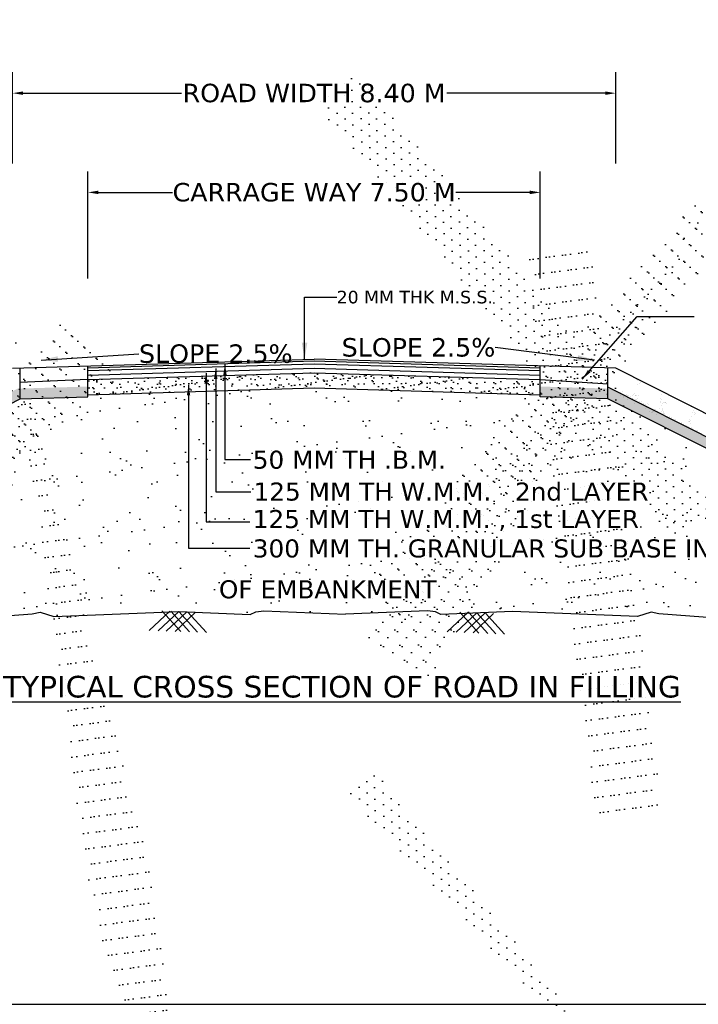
# Model space of a CAD drawing. Header units: feet. Extents: x -7746059455 to -3872629402, y -13315170765 to -6657188523.
# Tile 15 of 52: x -3873301195 to -3873291483, y -6657607670 to -6657593578. Entities that reach past the tile are written whole.
import ezdxf

# ---------------------------------------------------------------- set-up
doc = ezdxf.new("R2010")
doc.units = ezdxf.units.FT
doc.header["$MEASUREMENT"] = 0
doc.header["$PDMODE"] = 34
doc.header["$PDSIZE"] = 40
for name, color, linetype in [('CHNGE', 7, 'Continuous'), ('TEX', 6, 'Continuous'), ('TEXT', 7, 'Continuous')]:
    doc.layers.add(name, color=color, linetype=linetype)
doc.styles.get("Standard").update_dxf_attribs({"font": 'verdana.ttf', "height": 264})
doc.dimstyles.new('Copy of ISO-25--------4', dxfattribs={"dimtxt": 200, "dimasz": 150, "dimexe": 300, "dimexo": 300, "dimgap": 0.02, "dimtad": 0, "dimtih": 1, "dimtoh": 1, "dimdec": 0, "dimlfac": 4, "dimdsep": 46, "dimtxsty": 'Standard', "dimcen": 150, "dimclrd": 1, "dimclre": 1, "dimclrt": 1, "dimadec": 0, "dimazin": 0, "dimtfac": 1, "dimtdec": 0, "dimtmove": 2, "dimatfit": 3, "dimfxl": 300, "dimarcsym": 0})
doc.dimstyles.new('ISO-25--------1', dxfattribs={"dimtxt": 264, "dimasz": 240, "dimexe": 300, "dimexo": 300, "dimgap": 0.02, "dimtad": 0, "dimtih": 1, "dimtoh": 1, "dimdec": 0, "dimlfac": 16, "dimdsep": 46, "dimtxsty": 'Standard', "dimcen": 192, "dimclrd": 1, "dimclre": 1, "dimclrt": 1, "dimadec": 0, "dimazin": 0, "dimtfac": 1, "dimtdec": 0, "dimtmove": 2, "dimatfit": 3, "dimfxl": 300, "dimarcsym": 0})
pattern_1 = [(37.5, (-3871029539.99, -6673258471.43), (-5.4381086, 166.3393916), [0, -131.2189933, 0, -146.7580846, 0, -140.2834632]), (7.5, (-3871029539.99, -6673258471.43), (152.781788, 243.63103), [0, -70.7891938, 0, -118.2697505, 0, -45.3223497]), (327.5, (-3871029646.17, -6673258471.43), (268.8385264, 0.4885364), [0, -43.1641425, 0, -155.3909131, 0, -202.8714699]), (317.5, (-3871029646.17, -6673258471.43), (259.5137545, 75.7682264), [0, -21.5820713, 0, -101.8673764, 0, -116.5431848])]
pattern_2 = [(37.5, (1122985853.54, 1930274602.26), (-5.4381085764, 166.3393916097), [0, -131.2189933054, 0, -146.7580846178, 0, -140.2834632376]), (7.5, (1122985853.54, 1930274602.26), (152.7817879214, 243.6310300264), [0, -70.7891937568, 0, -118.269750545, 0, -45.3223496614]), (327.5, (1122985747.36, 1930274602.26), (268.8385263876, 0.488536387), [0, -43.1641425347, 0, -155.3909131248, 0, -202.8714699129]), (317.5, (1122985747.36, 1930274602.26), (259.513754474, 75.768226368), [0, -21.5820712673, 0, -101.8673763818, 0, -116.5431848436])]

# ---------------------------------------------------------------- blocks, each defined once
blk = doc.blocks.new('*D73')
at = {"layer": 'Defpoints', "color": 0, "ltscale": 20, "transparency": 16777216}
for p in [(-3873292665.100679, -6657594630), (-3873301297.929186, -6657595937.543044), (-3873292665.100679, -6657595937.543044)]:
    blk.add_point(p, dxfattribs=at)
at = {"layer": 'TEX', "color": 1, "lineweight": -2, "ltscale": 20, "transparency": 16777216}
for p, q in [((-3873301297.929186, -6657595637.543044), (-3873301297.929186, -6657594330)), ((-3873292665.100679, -6657595637.543044), (-3873292665.100679, -6657594330)), ((-3873301147.929186, -6657594630), (-3873298880.15414, -6657594630)), ((-3873292815.100679, -6657594630), (-3873295082.875725, -6657594630))]:
    blk.add_line(p, q, dxfattribs=at)
at = {"layer": 'TEX', "color": 1, "ltscale": 20, "transparency": 16777216}
for points in [[(-3873301147.929186, -6657594605), (-3873301147.929186, -6657594655), (-3873301297.929186, -6657594630)], [(-3873292815.100679, -6657594605), (-3873292815.100679, -6657594655), (-3873292665.100679, -6657594630)]]:
    blk.add_solid(points, dxfattribs=at)
at = {"layer": 'TEX', "color": 1, "ltscale": 20, "transparency": 16777216, "insert": (-3873296981.514933, -6657594630), "char_height": 264, "attachment_point": 5}
blk.add_mtext('ROAD WIDTH 8.40 M', dxfattribs=at)
blk = doc.blocks.new('*D74')
at = {"layer": 'Defpoints', "color": 0, "ltscale": 20, "transparency": 16777216}
for p in [(-3873293744.204241, -6657596050.000001), (-3873300218.825623, -6657597582.253782), (-3873293744.204241, -6657597582.253782)]:
    blk.add_point(p, dxfattribs=at)
at = {"layer": 'TEX', "color": 1, "lineweight": -2, "ltscale": 20, "transparency": 16777216}
for p, q in [((-3873300218.825623, -6657597282.253782), (-3873300218.825623, -6657595750.000001)), ((-3873293744.204241, -6657597282.253782), (-3873293744.204241, -6657595750.000001)), ((-3873300068.825623, -6657596050.000001), (-3873299008.785436, -6657596050.000001)), ((-3873293894.204241, -6657596050.000001), (-3873294954.244429, -6657596050.000001))]:
    blk.add_line(p, q, dxfattribs=at)
at = {"layer": 'TEX', "color": 1, "ltscale": 20, "transparency": 16777216}
for points in [[(-3873300068.825623, -6657596025.000001), (-3873300068.825623, -6657596075.000001), (-3873300218.825623, -6657596050.000001)], [(-3873293894.204241, -6657596025.000001), (-3873293894.204241, -6657596075.000001), (-3873293744.204241, -6657596050.000001)]]:
    blk.add_solid(points, dxfattribs=at)
at = {"layer": 'TEX', "color": 1, "ltscale": 20, "transparency": 16777216, "insert": (-3873296981.514932, -6657596050.000001), "char_height": 264, "attachment_point": 5}
blk.add_mtext('CARRAGE WAY 7.50 M', dxfattribs=at)

msp = doc.modelspace()

# ---------------------------------------------------------------- hatches: boundary and pattern name
at = {"layer": 'CHNGE'}
h = msp.add_hatch(dxfattribs=at)
h.set_pattern_fill('AR-SAND', color=256, scale=86.328285, style=0)
h.set_pattern_definition(pattern_2)
h.paths.add_polyline_path([(-3873301187.278319, -6657598564.0323), (-3873301187.278319, -6657599004.504631), (-3873300218.825623, -6657598975.451055), (-3873300218.825623, -6657598534.978719)])
h = msp.add_hatch(dxfattribs=at)
h.set_pattern_fill('AR-SAND', color=256, scale=86.328285, style=0)
h.set_pattern_definition(pattern_2)
h.paths.add_polyline_path([(-3873293744.204242, -6657598534.978721), (-3873293744.204241, -6657598975.451055), (-3873292775.751544, -6657599004.504632), (-3873292775.751544, -6657598564.032301)])
h = msp.add_hatch(dxfattribs=at)
h.set_pattern_fill('AR-SAND', color=256, scale=86.328285, style=0)
h.set_pattern_definition(pattern_1)
h.paths.add_polyline_path([(-3873300218.825623, -6657598730.1853), (-3873300218.825623, -6657598945.038066), (-3873296981.514932, -6657598847.918743), (-3873293744.204241, -6657598945.038066), (-3873293744.204241, -6657598729.217354), (-3873296981.514932, -6657598632.098028)])
h = msp.add_hatch(dxfattribs=at)
h.set_pattern_fill('AR-SAND', color=256, scale=86.328285, style=0)
h.set_pattern_definition(pattern_1)
h.paths.add_polyline_path([(-3873301187.278319, -6657599004.504622), (-3873300218.825623, -6657598975.45104), (-3873300218.825623, -6657598828.626934), (-3873301224.161941, -6657598858.787021), (-3873307857.214169, -6657602193.424134), (-3873307594.182798, -6657602225.450382)])
h = msp.add_hatch(dxfattribs=at)
h.set_pattern_fill('AR-SAND', color=256, scale=86.328285, style=0)
h.set_pattern_definition([(142.5, (-3875564423.04, -6673258471.43), (5.4381086, 166.3393916), [0, -131.2189933, 0, -146.7580846, 0, -140.2834632]), (172.5, (-3875564423.04, -6673258471.43), (-152.781788, 243.63103), [0, -70.7891938, 0, -118.2697505, 0, -45.3223497]), (212.5, (-3875564316.86, -6673258471.43), (-268.8385264, 0.4885364), [0, -43.1641425, 0, -155.3909131, 0, -202.8714699]), (222.5, (-3875564316.86, -6673258471.43), (-259.5137545, 75.7682264), [0, -21.5820713, 0, -101.8673764, 0, -116.5431848])])
h.paths.add_polyline_path([(-3873292775.751544, -6657599004.504622), (-3873293744.204241, -6657598975.45104), (-3873293744.204241, -6657598828.626934), (-3873292738.867922, -6657598858.787021), (-3873286105.815695, -6657602193.424134), (-3873286368.847064, -6657602225.450382)])
h = msp.add_hatch(dxfattribs=at)
h.set_pattern_fill('AR-SAND', color=256, scale=345.31314, style=0)
h.set_pattern_definition([(37.5, (-3871029540, -6673258471.43), (-21.752434, 665.357566), [0, -524.875973, 0, -587.032338, 0, -561.133853]), (7.5, (-3871029540, -6673258471.4), (611.12715, 974.52412), [0, -283.156775, 0, -473.079002, 0, -181.289399]), (327.5, (-3871029964.7, -6673258471.43), (1075.354106, 1.954146), [0, -172.65657, 0, -621.563652, 0, -811.48588]), (317.5, (-3871029964.7, -6673258471.4), (1038.05502, 303.072905), [0, -86.328285, 0, -407.469506, 0, -466.17274])])
h.paths.add_polyline_path([(-3873295358.766575, -6657602038.731335), (-3873295245.208482, -6657602050.939106), (-3873295166.467534, -6657602090.247357), (-3873294141.959457, -6657602047.090621), (-3873293076.193713, -6657602089.099795), (-3873293050.361086, -6657602065.497996), (-3873293030.614656, -6657602090.896379), (-3873292353.127273, -6657602117.600825), (-3873292159.126409, -6657602059.492639), (-3873292045.935187, -6657602083.559257), (-3873290715.214682, -6657602182.019939), (-3873290259.211317, -6657602075.84761), (-3873289087.754364, -6657602182.019939), (-3873288085.245516, -6657602116.13216), (-3873288077.236492, -6657602108.814768), (-3873288072.213367, -6657602115.27565), (-3873287918.649797, -6657602105.183006), (-3873287513.54878, -6657602070.315632), (-3873286464.378269, -6657602177.423941), (-3873292775.751544, -6657599004.504622), (-3873293744.204241, -6657598975.45104), (-3873293744.204241, -6657598945.038066), (-3873296981.514932, -6657598847.918743), (-3873300218.825623, -6657598945.038066), (-3873300218.825623, -6657598975.45104), (-3873301187.278319, -6657599004.504622), (-3873307594.182798, -6657602225.450382), (-3873307354.114115, -6657602254.680735), (-3873305548.181118, -6657602070.315632), (-3873305143.080104, -6657602105.183006), (-3873303973.975535, -6657602182.019939), (-3873302802.518582, -6657602075.84761), (-3873302346.515219, -6657602182.019939), (-3873301015.79471, -6657602083.559257), (-3873300902.60349, -6657602059.492639), (-3873300708.602627, -6657602117.600825), (-3873300521.801434, -6657602110.237704), (-3873300511.420348, -6657602100.753096), (-3873300504.574302, -6657602109.558664), (-3873298919.770443, -6657602047.090621), (-3873297895.262366, -6657602090.247357), (-3873297816.521419, -6657602050.939106), (-3873297702.963324, -6657602038.731335), (-3873296530.864949, -6657602085.448046)])
h.paths.add_polyline_path([(-3873298377.189428, -6657601068.82498), (-3873295222.130237, -6657601068.82498), (-3873295222.130237, -6657601330.548442), (-3873298377.189428, -6657601330.548442)], flags=24)
h.paths.add_polyline_path([(-3873298833.467037, -6657599061.993511), (-3873294314.582769, -6657599061.993511), (-3873294314.582769, -6657599363.42674), (-3873298833.467037, -6657599363.42674)], flags=24)
h.paths.add_polyline_path([(-3873298822.33513, -6657599371.572605), (-3873294529.883669, -6657599371.572605), (-3873294529.883669, -6657599677.362704), (-3873298822.33513, -6657599677.362704)], flags=24)
h.paths.add_polyline_path([(-3873298833.467037, -6657599786.619016), (-3873294625.912314, -6657599786.619016), (-3873294625.912314, -6657600088.05224), (-3873298833.467037, -6657600088.05224)], flags=24)
h.paths.add_polyline_path([(-3873298833.467037, -6657600162.958662), (-3873294501.803734, -6657600162.958662), (-3873294501.803734, -6657600425.92694), (-3873298833.467037, -6657600425.92694)], flags=24)

# ---------------------------------------------------------------- linework, layer by layer
at = {"layer": 'CHNGE', "color": 31}
for p, q in [((-3873301297.929186, -6657598567.351828), (-3873296981.514932, -6657598437.8594)), ((-3873300220.028793, -6657598559.619277), (-3873296982.718102, -6657598462.499954)), ((-3873300218.825623, -6657598599.724935), (-3873296981.514932, -6657598502.605615)), ((-3873300218.825623, -6657598975.451055), (-3873300218.825623, -6657598534.978721)), ((-3873292665.100679, -6657598567.351828), (-3873296981.514932, -6657598437.8594)), ((-3873296981.514932, -6657598502.605615), (-3873293744.204241, -6657598599.724935)), ((-3873296980.311762, -6657598462.499954), (-3873293743.001072, -6657598559.619277)), ((-3873293744.204241, -6657598975.451055), (-3873293744.204241, -6657598534.978721)), ((-3873301187.90063, -6657598620.26594), (-3873301187.90063, -6657598620.26594)), ((-3873301187.278319, -6657599004.504632), (-3873301187.278319, -6657598564.032302)), ((-3873300218.825623, -6657598664.471149), (-3873296981.514932, -6657598567.351828)), ((-3873300218.825623, -6657598729.217361), (-3873296981.514932, -6657598632.098042)), ((-3873296981.514932, -6657598567.351828), (-3873293744.204241, -6657598664.471149)), ((-3873296981.514932, -6657598632.098042), (-3873293744.204241, -6657598729.217361)), ((-3873292780.75771, -6657598606.462414), (-3873292780.75771, -6657598606.462414)), ((-3873292775.751544, -6657599004.504632), (-3873292775.751544, -6657598564.0323)), ((-3873292772.843564, -6657598668.113166), (-3873292772.843564, -6657598668.113166)), ((-3873285664.713756, -6657602086.659264), (-3873292665.100679, -6657598567.351828)), ((-3873301194.347878, -6657598771.36357), (-3873301194.347878, -6657598771.36357)), ((-3873301184.04182, -6657598731.038838), (-3873301184.04182, -6657598731.038838)), ((-3873292779.255775, -6657598830.177075), (-3873292779.255775, -6657598830.177075)), ((-3873292774.607618, -6657598788.883499), (-3873292774.607618, -6657598788.883499)), ((-3873292774.519573, -6657598826.433332), (-3873292774.519573, -6657598826.433332)), ((-3873292368.340713, -6657598722.946151), (-3873292368.340713, -6657598722.946151)), ((-3873292368.296866, -6657598734.622887), (-3873292368.296866, -6657598734.622887)), ((-3873292359.54094, -6657598745.857699), (-3873292359.54094, -6657598745.857699)), ((-3873292352.188064, -6657598797.516991), (-3873292352.188064, -6657598797.516991)), ((-3873292332.903617, -6657598734.931756), (-3873292332.903617, -6657598734.931756)), ((-3873292329.817184, -6657598785.05596), (-3873292329.817184, -6657598785.05596)), ((-3873292313.163928, -6657598771.328071), (-3873292313.163928, -6657598771.328071)), ((-3873292235.963428, -6657598787.478157), (-3873292235.963428, -6657598787.478157)), ((-3873300218.825623, -6657598945.038074), (-3873296981.514932, -6657598847.918757)), ((-3873296981.514932, -6657598847.918757), (-3873293744.204241, -6657598945.038074)), ((-3873292782.475559, -6657598833.723652), (-3873292782.475559, -6657598833.723652)), ((-3873292777.326671, -6657598872.053196), (-3873292777.326671, -6657598872.053196)), ((-3873286054.385855, -6657602219.279489), (-3873292766.681954, -6657598844.804071)), ((-3873292601.486305, -6657598915.136548), (-3873292601.486305, -6657598915.136548)), ((-3873292597.653915, -6657598954.234464), (-3873292597.653915, -6657598954.234464)), ((-3873292566.600711, -6657598906.719414), (-3873292566.600711, -6657598906.719414)), ((-3873292544.644194, -6657598962.145679), (-3873292544.644194, -6657598962.145679)), ((-3873292538.521292, -6657598954.750507), (-3873292538.521292, -6657598954.750507)), ((-3873292510.069654, -6657598940.018745), (-3873292510.069654, -6657598940.018745)), ((-3873292503.128044, -6657598955.059378), (-3873292503.128044, -6657598955.059378)), ((-3873292480.467732, -6657598955.25713), (-3873292480.467732, -6657598955.25713)), ((-3873292421.335108, -6657598955.773172), (-3873292421.335108, -6657598955.773172)), ((-3873292411.197104, -6657598946.006539), (-3873292411.197104, -6657598946.006539)), ((-3873292393.84502, -6657598929.979916), (-3873292393.84502, -6657598929.979916)), ((-3873292385.941859, -6657598956.082047), (-3873292385.941859, -6657598956.082047)), ((-3873292381.997087, -6657598950.137873), (-3873292381.997087, -6657598950.137873)), ((-3873292363.281546, -6657598956.279797), (-3873292363.281546, -6657598956.279797)), ((-3873292337.313965, -6657598963.279252), (-3873292337.313965, -6657598963.279252)), ((-3873292012.633452, -6657598939.475215), (-3873292012.633452, -6657598939.475215)), ((-3873307594.182798, -6657602225.450394), (-3873301187.278319, -6657599004.504632)), ((-3873301187.278319, -6657599004.504632), (-3873300218.825623, -6657598975.451055)), ((-3873292775.751544, -6657599004.504632), (-3873293744.204241, -6657598975.451055)), ((-3873286464.378269, -6657602177.423953), (-3873292775.751544, -6657599004.504632)), ((-3873292560.256277, -6657598980.865163), (-3873292560.256277, -6657598980.865163)), ((-3873292553.24806, -6657598972.659596), (-3873292553.24806, -6657598972.659596)), ((-3873292489.46741, -6657599010.527602), (-3873292489.46741, -6657599010.527602)), ((-3873292449.633492, -6657598975.61837), (-3873292449.633492, -6657598975.61837)), ((-3873292426.849675, -6657599002.653508), (-3873292426.849675, -6657599002.653508)), ((-3873292419.84146, -6657598994.447939), (-3873292419.84146, -6657598994.447939)), ((-3873292389.800667, -6657599066.854943), (-3873292389.800667, -6657599066.854943)), ((-3873292386.407972, -6657599012.861048), (-3873292386.407972, -6657599012.861048)), ((-3873292372.673576, -6657599008.116346), (-3873292372.673576, -6657599008.116346)), ((-3873292356.020319, -6657598994.388462), (-3873292356.020319, -6657598994.388462)), ((-3873292330.668045, -6657599067.370984), (-3873292330.668045, -6657599067.370984)), ((-3873292329.876916, -6657599046.160384), (-3873292329.876916, -6657599046.160384)), ((-3873292326.521862, -6657599063.172134), (-3873292326.521862, -6657599063.172134)), ((-3873292299.178212, -6657599041.397593), (-3873292299.178212, -6657599041.397593)), ((-3873292295.274794, -6657599067.67986), (-3873292295.274794, -6657599067.67986)), ((-3873292272.614482, -6657599067.877609), (-3873292272.614482, -6657599067.877609)), ((-3873292269.440755, -6657599081.760001), (-3873292269.440755, -6657599081.760001)), ((-3873292260.654681, -6657599103.507402), (-3873292260.654681, -6657599103.507402)), ((-3873292244.001428, -6657599089.779518), (-3873292244.001428, -6657599089.779518)), ((-3873292213.481856, -6657599068.393651), (-3873292213.481856, -6657599068.393651)), ((-3873292193.11526, -6657599084.960479), (-3873292193.11526, -6657599084.960479)), ((-3873292022.078434, -6657598995.279197), (-3873292022.078434, -6657598995.279197)), ((-3873292019.410637, -6657599050.215281), (-3873292019.410637, -6657599050.215281)), ((-3873292017.408393, -6657599037.277528), (-3873292017.408393, -6657599037.277528)), ((-3873292014.880099, -6657599020.318386), (-3873292014.880099, -6657599020.318386)), ((-3873292009.30708, -6657599095.226885), (-3873292009.30708, -6657599095.226885)), ((-3873291989.618256, -6657599075.613994), (-3873291989.618256, -6657599075.613994)), ((-3873291979.660601, -6657599058.95449), (-3873291979.660601, -6657599058.95449)), ((-3873291969.432903, -6657599062.39551), (-3873291969.432903, -6657599062.39551)), ((-3873291957.060245, -6657599061.352311), (-3873291957.060245, -6657599061.352311)), ((-3873291949.123269, -6657599059.948163), (-3873291949.123269, -6657599059.948163)), ((-3873291938.110666, -6657599071.681846), (-3873291938.110666, -6657599071.681846)), ((-3873292237.967847, -6657599137.476113), (-3873292237.967847, -6657599137.476113)), ((-3873292230.959631, -6657599129.270548), (-3873292230.959631, -6657599129.270548)), ((-3873292206.215232, -6657599119.002682), (-3873292206.215232, -6657599119.002682)), ((-3873292187.159316, -6657599136.78865), (-3873292187.159316, -6657599136.78865)), ((-3873292181.947419, -6657599179.475425), (-3873292181.947419, -6657599179.475425)), ((-3873292149.684177, -6657599152.302019), (-3873292149.684177, -6657599152.302019)), ((-3873292131.982531, -6657599185.170572), (-3873292131.982531, -6657599185.170572)), ((-3873292122.814794, -6657599179.991466), (-3873292122.814794, -6657599179.991466)), ((-3873292104.561246, -6657599159.264461), (-3873292104.561246, -6657599159.264461)), ((-3873292097.553028, -6657599151.058889), (-3873292097.553028, -6657599151.058889)), ((-3873292089.248014, -6657599187.901638), (-3873292089.248014, -6657599187.901638)), ((-3873292087.421544, -6657599180.300337), (-3873292087.421544, -6657599180.300337)), ((-3873292064.761231, -6657599180.49809), (-3873292064.761231, -6657599180.49809)), ((-3873292033.459542, -6657599142.263186), (-3873292033.459542, -6657599142.263186)), ((-3873292015.188697, -6657599182.759317), (-3873292015.188697, -6657599182.759317)), ((-3873291999.725951, -6657599151.87533), (-3873291999.725951, -6657599151.87533)), ((-3873291999.423621, -6657599140.486644), (-3873291999.423621, -6657599140.486644)), ((-3873291998.380992, -6657599174.616592), (-3873291998.380992, -6657599174.616592)), ((-3873291986.808453, -6657599184.828566), (-3873291986.808453, -6657599184.828566)), ((-3873291585.940581, -6657599120.345932), (-3873291585.940581, -6657599120.345932)), ((-3873291561.344217, -6657599194.568199), (-3873291561.344217, -6657599194.568199)), ((-3873291547.315558, -6657599174.169219), (-3873291547.315558, -6657599174.169219)), ((-3873299341.068615, -6657602318.88906), (-3873299047.631661, -6657602042.231904)), ((-3873299213.207396, -6657602323.747787), (-3873298919.770443, -6657602047.090632)), ((-3873298890.670773, -6657602336.004176), (-3873299162.265878, -6657602037.875806)), ((-3873299098.57318, -6657602328.103885), (-3873298805.136223, -6657602051.446732)), ((-3873298762.809555, -6657602340.862904), (-3873299034.404662, -6657602042.734532)), ((-3873298970.711962, -6657602332.962607), (-3873298677.275007, -6657602056.305463)), ((-3873298648.175336, -6657602345.219004), (-3873298919.770443, -6657602047.090632)), ((-3873298520.314123, -6657602350.077729), (-3873298791.909224, -6657602051.949358)), ((-3873295075.511669, -6657602340.467424), (-3873294782.074716, -6657602063.810275)), ((-3873294947.650449, -6657602345.326155), (-3873294654.213496, -6657602068.669003)), ((-3873294625.113825, -6657602357.582543), (-3873294896.708932, -6657602059.454174)), ((-3873294497.252608, -6657602362.441271), (-3873294768.847715, -6657602064.312901)), ((-3873294382.618391, -6657602366.797373), (-3873294654.213496, -6657602068.669003)), ((-3873294833.016232, -6657602349.682254), (-3873294539.579277, -6657602073.025104)), ((-3873294705.155015, -6657602354.540978), (-3873294411.71806, -6657602077.883827)), ((-3873294254.757173, -6657602371.6561), (-3873294526.352278, -6657602073.527726))]:
    msp.add_line(p, q, dxfattribs=at)
at = {"layer": 'CHNGE'}
for p, q in [((-3873292148.635787, -6657599198.898459), (-3873292148.635787, -6657599198.898459)), ((-3873292137.640032, -6657599197.994743), (-3873292137.640032, -6657599197.994743)), ((-3873292075.140422, -6657599232.179707), (-3873292075.140422, -6657599232.179707)), ((-3873292026.022492, -6657599225.144318), (-3873292026.022492, -6657599225.144318)), ((-3873292004.23343, -6657599219.783086), (-3873292004.23343, -6657599219.783086)), ((-3873291984.82428, -6657599211.200747), (-3873291984.82428, -6657599211.200747)), ((-3873291978.538105, -6657599205.926675), (-3873291978.538105, -6657599205.926675)), ((-3873291963.472709, -6657599221.094925), (-3873291963.472709, -6657599221.094925)), ((-3873291534.39806, -6657599207.122451), (-3873291534.39806, -6657599207.122451)), ((-3873291533.266876, -6657599224.434474), (-3873291533.266876, -6657599224.434474)), ((-3873291524.732581, -6657599212.011181), (-3873291524.732581, -6657599212.011181)), ((-3873291895.761259, -6657599259.749554), (-3873291895.761259, -6657599259.749554)), ((-3873291863.584229, -6657599278.16288), (-3873291863.584229, -6657599278.16288)), ((-3873291827.542778, -6657599296.935879), (-3873291827.542778, -6657599296.935879)), ((-3873291808.593197, -6657599307.265413), (-3873291808.593197, -6657599307.265413)), ((-3873291719.530177, -6657599355.814221), (-3873291719.530177, -6657599355.814221)), ((-3873291716.599553, -6657599349.524693), (-3873291716.599553, -6657599349.524693)), ((-3873291691.318124, -6657599364.947889), (-3873291691.318124, -6657599364.947889)), ((-3873291651.311698, -6657599393.000544), (-3873291651.311698, -6657599393.000544)), ((-3873291617.195183, -6657599327.12751), (-3873291617.195183, -6657599327.12751)), ((-3873291608.910238, -6657599305.650733), (-3873291608.910238, -6657599305.650733)), ((-3873291608.057831, -6657599334.087102), (-3873291608.057831, -6657599334.087102)), ((-3873291604.114044, -6657599332.877251), (-3873291604.114044, -6657599332.877251)), ((-3873291598.682539, -6657599309.091757), (-3873291598.682539, -6657599309.091757)), ((-3873291595.843698, -6657599353.97536), (-3873291595.843698, -6657599353.97536)), ((-3873291585.648504, -6657599263.811174), (-3873291585.648504, -6657599263.811174)), ((-3873291627.677894, -6657599396.481495), (-3873291627.677894, -6657599396.481495)), ((-3873291574.262024, -6657599409.031378), (-3873291574.262024, -6657599409.031378)), ((-3873291564.521481, -6657599431.216052), (-3873291564.521481, -6657599431.216052)), ((-3873291513.898623, -6657599459.577006), (-3873291513.898623, -6657599459.577006)), ((-3873291500.203907, -6657599458.268322), (-3873291500.203907, -6657599458.268322))]:
    msp.add_line(p, q, dxfattribs=at)
for points in [[(-3873308281.288283, -6657602239.909692), (-3873307911.729899, -6657602186.786403), (-3873307354.114115, -6657602254.680745), (-3873305548.181118, -6657602070.315643), (-3873305143.080104, -6657602105.183018), (-3873303973.975535, -6657602182.019951), (-3873302802.518582, -6657602075.847617), (-3873302346.515219, -6657602182.019951), (-3873301015.79471, -6657602083.559268), (-3873300902.60349, -6657602059.492652), (-3873300708.602627, -6657602117.600839), (-3873298919.770443, -6657602047.090632), (-3873297895.262366, -6657602090.247372), (-3873297816.521419, -6657602050.939114), (-3873297702.963324, -6657602038.731346), (-3873296530.864949, -6657602085.448059)], [(-3873285683.050473, -6657602251.689715), (-3873285707.615784, -6657602254.680745), (-3873287513.54878, -6657602070.315643), (-3873287918.649797, -6657602105.183018), (-3873289087.754364, -6657602182.019951), (-3873290259.211317, -6657602075.847617), (-3873290715.214682, -6657602182.019951), (-3873292045.935187, -6657602083.559268), (-3873292159.126409, -6657602059.492652), (-3873292353.127273, -6657602117.600839), (-3873294141.959457, -6657602047.090632), (-3873295166.467534, -6657602090.247372), (-3873295245.208482, -6657602050.939114), (-3873295358.766575, -6657602038.731346), (-3873296530.864949, -6657602085.448059)]]:
    msp.add_lwpolyline(points, dxfattribs=at)
at = {"layer": 'TEX', "ltscale": 20}
for p, q in [((-3873300218.825623, -6657598729.217361), (-3873301194.347878, -6657598771.36357)), ((-3873293744.204241, -6657598729.217361), (-3873292774.607618, -6657598788.883499))]:
    msp.add_line(p, q, dxfattribs=at)
at = {"layer": 'TEX', "color": 3, "ltscale": 20}
msp.add_lwpolyline([(-3873326090, -6657607670), (-3873238160, -6657607670), (-3873238160, -6657564280), (-3873326090, -6657564280)], close=True, dxfattribs=at)

# ---------------------------------------------------------------- texts
at = {"layer": 'CHNGE', "char_height": 257.9890176, "width": 17845.6610813, "attachment_point": 1}
for s, insert in [('50 MM TH .B.M.', (-3873297859.552075, -6657599746.490754)), ('125 MM TH W.M.M.   2nd LAYER', (-3873297848.420173, -6657600202.513397)), ('125 MM TH W.M.M. , 1st LAYER', (-3873297859.552075, -6657600595.037868)), ('300 MM TH. GRANULAR SUB BASE IN FULL WIDTH', (-3873297859.552075, -6657601016.523296)), (' OF EMBANKMENT', (-3873298456.474344, -6657601601.459104))]:
    msp.add_mtext(s, dxfattribs=dict(at, insert=insert))
at = {"layer": 'TEX', "color": 1, "ltscale": 20}
for s, insert, char_height, attachment_point in [('20 MM THK M.S.S.', (-3873296658.296109, -6657597550), 180, 4), ('SLOPE 2.5%', (-3873294388.336109, -6657598270), 264, 6), ('SLOPE 2.5%', (-3873299488.296109, -6657598360), 264, 4)]:
    msp.add_mtext(s, dxfattribs=dict(at, insert=insert, char_height=char_height, attachment_point=attachment_point))
at = {"layer": 'TEXT', "color": 6, "insert": (-3873296608.497096, -6657602969.261847), "char_height": 309.58682112, "width": 18387.75150889, "attachment_point": 2}
msp.add_mtext('{\\LTYPICAL CROSS SECTION OF ROAD IN FILLING}', dxfattribs=at)

# ---------------------------------------------------------------- dimensions: what is measured, and where the dimension line sits
at = {"layer": 'TEX', "ltscale": 20}
for base, p1, p2, text, picture, middle in [((-3873292665.100679, -6657594630), (-3873301297.929186, -6657595937.543044), (-3873292665.100679, -6657595937.543044), 'ROAD WIDTH 8.40 M', '*D73', (-3873296981.514933, -6657594630)), ((-3873293744.204241, -6657596050.000001), (-3873300218.825623, -6657597582.253782), (-3873293744.204241, -6657597582.253782), 'CARRAGE WAY 7.50 M', '*D74', (-3873296981.514932, -6657596050.000001))]:
    dim = msp.add_linear_dim(base=base, p1=p1, p2=p2, text=text, dimstyle='Copy of ISO-25--------4', dxfattribs=at)
    dim.commit()
    dim.dimension.update_dxf_attribs({"geometry": picture, "text_midpoint": middle})

# ---------------------------------------------------------------- leaders
at = {"ltscale": 20}
msp.add_leader([(-3873293143.677847, -6657598722.300702), (-3873292358.559579, -6657597828.404828), (-3873291543.12021, -6657597828.404828)], dimstyle='Copy of ISO-25--------4', override={"dimgap": 0.02, "dimtad": 0}, dxfattribs=at)
at = {"color": 21}
for points in [[(-3873298257.285083, -6657598514.176304), (-3873298257.285083, -6657599870.642229), (-3873297892.09027, -6657599870.642229)], [(-3873298527.376748, -6657598637.936169), (-3873298527.376748, -6657600766.475217), (-3873297900.45968, -6657600766.475217)], [(-3873298389.945216, -6657598571.741605), (-3873298389.945216, -6657600335.836699), (-3873297889.327774, -6657600335.836699)], [(-3873298778.83277, -6657598806.109056), (-3873298778.83277, -6657601142.814865), (-3873297902.94136, -6657601142.814865)]]:
    msp.add_leader(points, dimstyle='Copy of ISO-25--------4', dxfattribs=at)
at = {"layer": 'TEX', "ltscale": 20, "annotation_type": 0, "has_hookline": 1}
for points, hookline_direction, text_width in [([(-3873297118.257259, -6657598441.96167), (-3873297118.257259, -6657597550), (-3873296658.316109, -6657597550)], 0, 2270.611148), ([(-3873300888.316109, -6657598450), (-3873299488.316109, -6657598360)], 0, 2246.748153), ([(-3873292968.316109, -6657598450), (-3873294388.316109, -6657598270)], 1, 2246.748153)]:
    msp.add_leader(points, dimstyle='ISO-25--------1', dxfattribs=dict(at, hookline_direction=hookline_direction, text_width=text_width))

doc.saveas('drawing.dxf')
